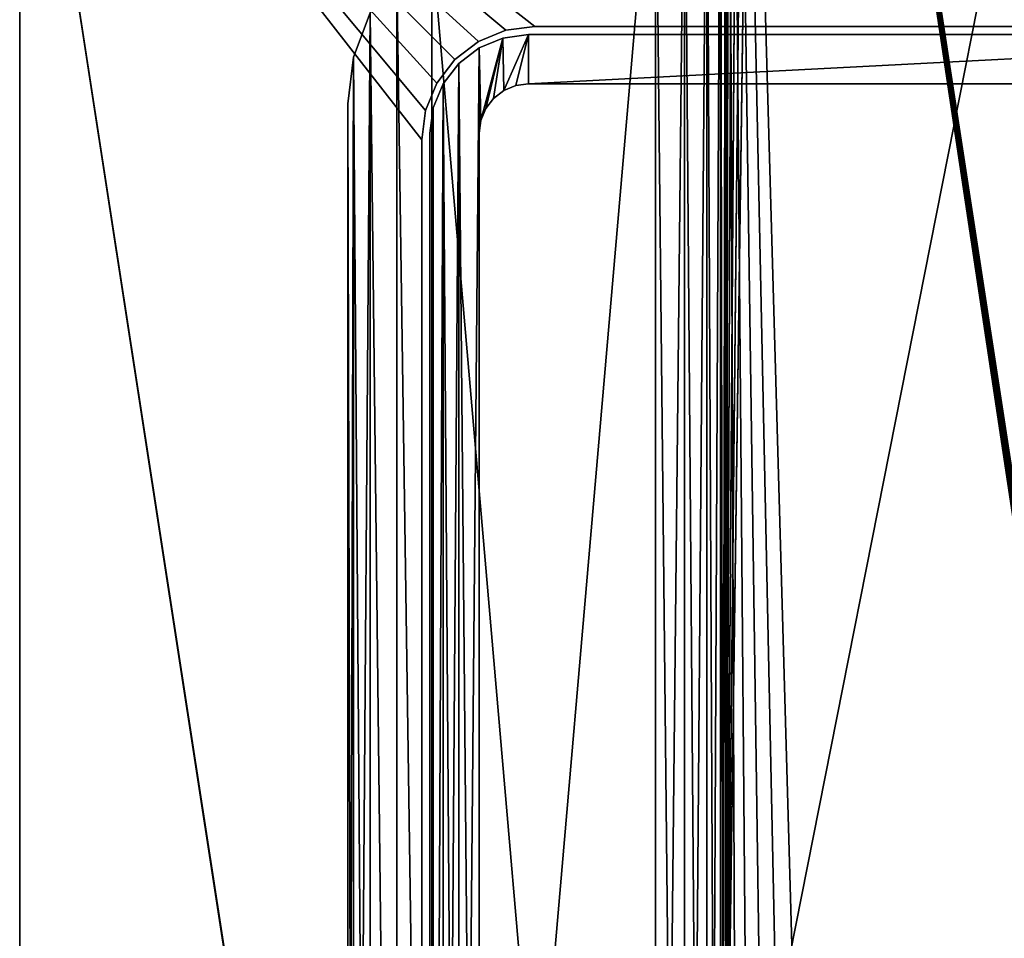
# Model space of a CAD drawing. Extents: x -277 to 1811, y -97 to 1083.
# Tile 61 of 81: x 1416 to 1476, y 113 to 169. Entities that reach past the tile are written whole.
import ezdxf

# ---------------------------------------------------------------- set-up
doc = ezdxf.new("R2010")
doc.units = 0
doc.header["$LTSCALE"] = 25.4
doc.layers.get('0').update_dxf_attribs({"color": 13, "linetype": 'CONTINUOUS'})
doc.layers.add('STEEL', color=134, linetype='CONTINUOUS')
doc.layers.add('WOOD', color=36, linetype='CONTINUOUS')

# ---------------------------------------------------------------- blocks, each defined once
blk = doc.blocks.new('LVI294_01A_02_011')
at = {"color": 0}
for p, q in [((-182.974, 0, 76.656), (-180.122, 0, 77)), ((-180.122, 0, 77), (-182.974, -4, 76.656)), ((-180.122, 0, 77), (-182.974, -4, 76.656)), ((-182.974, 0, 76.656), (-180.122, 0, 77)), ((-180.122, 0, 77), (-51.616, 0, 77)), ((-180.122, -4, 77), (-180.122, 0, 77)), ((-180.122, 0, 77), (-51.616, 0, 77)), ((-180.122, -4, 77), (-180.122, 0, 77)), ((-185.663, 0, 75.644), (-182.974, 0, 76.656)), ((-182.974, 0, 76.656), (-185.663, -4, 75.644)), ((-182.974, 0, 76.656), (-185.663, -4, 75.644)), ((-185.663, 0, 75.644), (-182.974, 0, 76.656)), ((-182.974, 0, 76.656), (-182.974, -4, 76.656)), ((-182.974, 0, 76.656), (-182.974, -4, 76.656)), ((-182.974, -4, 76.656), (-185.663, -4, 75.644)), ((-182.974, -4, 76.656), (-185.663, -4, 75.644)), ((-180.122, -4, 77), (-182.974, -4, 76.656)), ((-180.122, -4, 77), (-182.974, -4, 76.656)), ((-51.616, -4, 77), (-180.122, -4, 77)), ((-51.616, -4, 77), (-180.122, -4, 77))]:
    blk.add_line(p, q, dxfattribs=at)
at = {"color": 253}
mesh = blk.add_polyface(dxfattribs=at)
corners = [(-205.303, 0, 54.287), (-24.058, 0, 54), (-207.679, 0, 54), (-26.435, 0, 54.287), (-203.062, 0, 55.13), (-28.676, 0, 55.13), (-201.086, 0, 56.482), (-30.652, 0, 56.482), (-199.488, 0, 58.264), (-32.25, 0, 58.264), (-189.952, 0, 71.883), (-41.786, 0, 71.883), (-188.034, 0, 74.022), (-43.704, 0, 74.022), (-185.663, 0, 75.644), (-46.075, 0, 75.644), (-182.974, 0, 76.656), (-48.763, 0, 76.656), (-180.122, 0, 77), (-51.616, 0, 77), (-271.304, 0, 54), (79.736, 0), (-271.304, 0), (79.995, 0, 0.034), (80.236, 0, 0.134), (80.443, 0, 0.293), (80.602, 0, 0.5), (80.702, 0, 0.741), (80.736, 0, 1), (80.736, 0, 44), (80.395, 0, 46.588), (79.396, 0, 49), (77.807, 0, 51.071), (75.736, 0, 52.66), (73.324, 0, 53.659), (70.736, 0, 54)]
mesh.append_faces([[corners[k] for k in face] for face in [(17, 18, 19), (20, 21, 22)]], dxfattribs={"vtx0": -1, "color": 253})
mesh.append_faces([[corners[k] for k in face] for face in [(0, 1, 2), (1, 0, 3), (3, 4, 5), (5, 6, 7), (7, 8, 9), (9, 10, 11), (11, 12, 13), (13, 14, 15), (15, 16, 17), (21, 20, 23), (23, 20, 24), (24, 20, 25), (25, 20, 26), (26, 20, 27), (27, 20, 28), (28, 20, 29), (29, 20, 30), (30, 20, 31), (31, 20, 32), (32, 20, 33), (33, 20, 34), (34, 20, 35), (35, 2, 1)]], dxfattribs={"vtx0": -1, "vtx1": -1, "color": 253})
mesh.append_faces([[corners[k] for k in face] for face in [(3, 0, 4), (5, 4, 6), (7, 6, 8), (9, 8, 10), (11, 10, 12), (13, 12, 14), (15, 14, 16), (17, 16, 18), (35, 20, 2)]], dxfattribs={"vtx0": -1, "vtx2": -1, "color": 253})
mesh = blk.add_polyface(dxfattribs=at)
corners = [(-180.122, 0, 77), (-182.974, -4, 76.656), (-180.122, -4, 77)]
mesh.append_faces([[corners[k] for k in face] for face in [(0, 1, 2)]], dxfattribs={"color": 253})
mesh = blk.add_polyface(dxfattribs=at)
corners = [(-180.122, 0, 77), (-182.974, 0, 76.656), (-182.974, -4, 76.656)]
mesh.append_faces([[corners[k] for k in face] for face in [(0, 1, 2)]], dxfattribs={"color": 253})
mesh = blk.add_polyface(dxfattribs=at)
corners = [(-51.616, -4, 77), (-180.122, 0, 77), (-180.122, -4, 77), (-51.616, 0, 77)]
mesh.append_faces([[corners[k] for k in face] for face in [(0, 1, 2), (1, 0, 3)]], dxfattribs={"vtx0": -1, "color": 253})
mesh = blk.add_polyface(dxfattribs=at)
corners = [(-182.974, 0, 76.656), (-185.663, -4, 75.644), (-182.974, -4, 76.656)]
mesh.append_faces([[corners[k] for k in face] for face in [(0, 1, 2)]], dxfattribs={"color": 253})
mesh = blk.add_polyface(dxfattribs=at)
corners = [(-182.974, 0, 76.656), (-185.663, 0, 75.644), (-185.663, -4, 75.644)]
mesh.append_faces([[corners[k] for k in face] for face in [(0, 1, 2)]], dxfattribs={"color": 253})
mesh = blk.add_polyface(dxfattribs=at)
corners = [(-26.435, -4, 54.287), (-207.679, -4, 54), (-24.058, -4, 54), (-205.303, -4, 54.287), (-28.676, -4, 55.13), (-203.062, -4, 55.13), (-30.652, -4, 56.482), (-201.086, -4, 56.482), (-32.25, -4, 58.264), (-199.488, -4, 58.264), (-41.786, -4, 71.883), (-189.952, -4, 71.883), (-188.034, -4, 74.022), (-43.704, -4, 74.022), (-185.663, -4, 75.644), (-46.075, -4, 75.644), (-182.974, -4, 76.656), (-48.763, -4, 76.656), (-180.122, -4, 77), (-51.616, -4, 77), (79.995, -4, 0.034), (-271.304, -4), (79.736, -4), (-271.304, -4, 54), (80.236, -4, 0.134), (80.443, -4, 0.293), (80.602, -4, 0.5), (80.702, -4, 0.741), (80.736, -4, 1), (80.736, -4, 44), (80.395, -4, 46.588), (79.396, -4, 49), (77.807, -4, 51.071), (75.736, -4, 52.66), (73.324, -4, 53.659), (70.736, -4, 54)]
mesh.append_faces([[corners[k] for k in face] for face in [(18, 17, 19), (20, 21, 22)]], dxfattribs={"vtx0": -1, "color": 253})
mesh.append_faces([[corners[k] for k in face] for face in [(0, 1, 2), (1, 0, 3), (3, 4, 5), (5, 6, 7), (7, 8, 9), (9, 10, 11), (11, 10, 12), (12, 13, 14), (14, 15, 16), (16, 17, 18), (21, 20, 23), (23, 2, 1)]], dxfattribs={"vtx0": -1, "vtx1": -1, "color": 253})
mesh.append_faces([[corners[k] for k in face] for face in [(3, 0, 4), (5, 4, 6), (7, 6, 8), (9, 8, 10), (12, 10, 13), (14, 13, 15), (16, 15, 17), (23, 20, 24), (23, 24, 25), (23, 25, 26), (23, 26, 27), (23, 27, 28), (23, 28, 29), (23, 29, 30), (23, 30, 31), (23, 31, 32), (23, 32, 33), (23, 33, 34), (23, 34, 35), (23, 35, 2)]], dxfattribs={"vtx0": -1, "vtx2": -1, "color": 253})
blk = doc.blocks.new('LVI294_01A_02')
at = {"color": 0, "extrusion": (1, -7.84414e-15, 4.18279e-15), "rotation": 2.463339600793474e-12}
blk.add_blockref('LVI294_01A_02_011', (1097.961, 46.803, -589), dxfattribs=at)
blk = doc.blocks.new('LUSTROLVI294_01A_01_01')
at = {"color": 0}
for p, q in [((0, 29, 70), (0, -29, 70)), ((0, -29, 67), (0, 29, 67)), ((0, 29, 70), (0, -29, 70)), ((0, -29, 67), (0, 29, 67)), ((415, -29, 70), (415, 29, 70)), ((415, 29, 67), (415, -29, 67)), ((415, -29, 70), (415, 29, 70)), ((415, 29, 67), (415, -29, 67)), ((415, -29, 70), (0, -29, 70)), ((0, -29, 70), (415, -30.553, 69.796)), ((0, -29, 70), (415, -30.553, 69.796)), ((0, -29, 70), (0, -30.553, 69.796)), ((415, -29, 70), (0, -29, 70)), ((415, -29, 67), (0, -29, 67)), ((0, -29.776, 66.898), (415, -29, 67)), ((0, -29.776, 66.898), (415, -29, 67)), ((0, -29.776, 66.898), (0, -29, 67)), ((415, -29, 67), (0, -29, 67)), ((0, -29, 70), (0, -30.553, 69.796)), ((0, -29.776, 66.898), (0, -29, 67)), ((415, -30.553, 69.796), (415, -29, 70)), ((415, -29, 67), (415, -29.776, 66.898)), ((415, -30.553, 69.796), (415, -29, 70)), ((415, -29, 67), (415, -29.776, 66.898)), ((0, -30.5, 66.598), (415, -29.776, 66.898)), ((0, -30.5, 66.598), (415, -29.776, 66.898)), ((0, -30.5, 66.598), (0, -29.776, 66.898)), ((0, -29.776, 66.898), (415, -29.776, 66.898)), ((0, -29.776, 66.898), (415, -29.776, 66.898)), ((0, -30.5, 66.598), (0, -29.776, 66.898)), ((415, -29.776, 66.898), (415, -30.5, 66.598)), ((415, -29.776, 66.898), (415, -30.5, 66.598)), ((0, -31.121, 66.121), (415, -30.5, 66.598)), ((0, -31.121, 66.121), (415, -30.5, 66.598)), ((0, -31.121, 66.121), (0, -30.5, 66.598)), ((0, -30.5, 66.598), (415, -30.5, 66.598)), ((0, -30.5, 66.598), (415, -30.5, 66.598)), ((0, -31.121, 66.121), (0, -30.5, 66.598)), ((0, -30.553, 69.796), (415, -30.553, 69.796)), ((0, -30.553, 69.796), (415, -30.553, 69.796)), ((0, -30.553, 69.796), (415, -32, 69.196)), ((0, -30.553, 69.796), (415, -32, 69.196)), ((0, -30.553, 69.796), (0, -32, 69.196)), ((0, -30.553, 69.796), (0, -32, 69.196)), ((415, -30.5, 66.598), (415, -31.121, 66.121)), ((415, -30.5, 66.598), (415, -31.121, 66.121)), ((415, -32, 69.196), (415, -30.553, 69.796)), ((415, -32, 69.196), (415, -30.553, 69.796)), ((0, -31.598, 65.5), (415, -31.121, 66.121)), ((0, -31.598, 65.5), (415, -31.121, 66.121)), ((0, -31.598, 65.5), (0, -31.121, 66.121)), ((0, -31.121, 66.121), (415, -31.121, 66.121)), ((0, -31.121, 66.121), (415, -31.121, 66.121)), ((0, -31.598, 65.5), (0, -31.121, 66.121)), ((415, -31.121, 66.121), (415, -31.598, 65.5)), ((415, -31.121, 66.121), (415, -31.598, 65.5)), ((0, -31.898, 64.776), (415, -31.598, 65.5)), ((0, -31.898, 64.776), (415, -31.598, 65.5)), ((0, -31.898, 64.776), (0, -31.598, 65.5)), ((0, -31.598, 65.5), (415, -31.598, 65.5)), ((0, -31.598, 65.5), (415, -31.598, 65.5)), ((0, -31.898, 64.776), (0, -31.598, 65.5)), ((415, -31.598, 65.5), (415, -31.898, 64.776)), ((415, -31.598, 65.5), (415, -31.898, 64.776)), ((0, -32, 64), (415, -31.898, 64.776)), ((0, -32, 64), (415, -31.898, 64.776)), ((0, -32, 64), (0, -31.898, 64.776)), ((0, -31.898, 64.776), (415, -31.898, 64.776)), ((0, -31.898, 64.776), (415, -31.898, 64.776)), ((0, -32, 64), (0, -31.898, 64.776)), ((0, -32, 69.196), (415, -32, 69.196)), ((0, -32, 69.196), (415, -32, 69.196)), ((0, -32, 69.196), (415, -33.243, 68.243)), ((0, -32, 69.196), (415, -33.243, 68.243)), ((0, -32, 69.196), (0, -33.243, 68.243)), ((415, -32, 64), (0, -32, 64)), ((0, -32, -64), (0, -32, 64)), ((415, -32, 64), (0, -32, 64)), ((0, -32, 69.196), (0, -33.243, 68.243)), ((0, -32, -64), (0, -32, 64)), ((415, -31.898, 64.776), (415, -32, 64)), ((415, -31.898, 64.776), (415, -32, 64)), ((415, -33.243, 68.243), (415, -32, 69.196)), ((415, -32, 64), (415, -32, -64)), ((415, -33.243, 68.243), (415, -32, 69.196)), ((415, -32, 64), (415, -32, -64)), ((0, -33.243, 68.243), (415, -33.243, 68.243)), ((0, -33.243, 68.243), (415, -33.243, 68.243)), ((0, -33.243, 68.243), (415, -34.196, 67)), ((0, -33.243, 68.243), (415, -34.196, 67)), ((0, -33.243, 68.243), (0, -34.196, 67)), ((0, -33.243, 68.243), (0, -34.196, 67)), ((415, -34.196, 67), (415, -33.243, 68.243)), ((415, -34.196, 67), (415, -33.243, 68.243)), ((0, -34.196, 67), (415, -34.196, 67)), ((0, -34.196, 67), (415, -34.196, 67)), ((0, -34.196, 67), (415, -34.796, 65.553)), ((0, -34.196, 67), (415, -34.796, 65.553)), ((0, -34.196, 67), (0, -34.796, 65.553)), ((0, -34.196, 67), (0, -34.796, 65.553)), ((415, -34.796, 65.553), (415, -34.196, 67)), ((415, -34.796, 65.553), (415, -34.196, 67)), ((0, -34.796, 65.553), (415, -34.796, 65.553)), ((0, -34.796, 65.553), (415, -34.796, 65.553)), ((0, -34.796, 65.553), (415, -35, 64)), ((0, -34.796, 65.553), (415, -35, 64)), ((0, -34.796, 65.553), (0, -35, 64)), ((0, -34.796, 65.553), (0, -35, 64)), ((415, -35, 64), (415, -34.796, 65.553)), ((415, -35, 64), (415, -34.796, 65.553)), ((0, -35, 64), (0, -35, -64)), ((415, -35, 64), (0, -35, 64)), ((415, -35, 64), (0, -35, 64)), ((0, -35, 64), (0, -35, -64)), ((415, -35, -64), (415, -35, 64)), ((415, -35, -64), (415, -35, 64))]:
    blk.add_line(p, q, dxfattribs=at)
at = {"color": 253}
mesh = blk.add_polyface(dxfattribs=at)
corners = [(0, -32, 69.196), (0, -31.898, 64.776), (0, -32, 64), (0, -30.553, 69.796), (0, -31.598, 65.5), (0, -31.121, 66.121), (0, -30.5, 66.598), (0, -29, 70), (0, -29.776, 66.898), (0, -29, 67), (0, 29, 70), (0, 29, 67), (0, 30.553, 69.796), (0, 29.776, 66.898), (0, 30.5, 66.598), (0, 31.121, 66.121), (0, 32, 69.196), (0, 31.598, 65.5), (0, 31.898, 64.776), (0, 32, 64), (0, 32, -64), (0, 33.243, 68.243), (0, -34.796, 65.553), (0, -35, -64), (0, -35, 64), (0, -34.796, -65.553), (0, -34.196, 67), (0, -34.196, -67), (0, -33.243, -68.243), (0, -33.243, 68.243), (0, -32, -69.196), (0, -32, -64), (0, -31.898, -64.776), (0, -30.553, -69.796), (0, -31.598, -65.5), (0, -31.121, -66.121), (0, -30.5, -66.598), (0, -29, -70), (0, -29.776, -66.898), (0, -29, -67), (0, 29, -70), (0, 29, -67), (0, 29.776, -66.898), (0, 30.553, -69.796), (0, 30.5, -66.598), (0, 31.121, -66.121), (0, 32, -69.196), (0, 31.598, -65.5), (0, 31.898, -64.776), (0, 33.243, -68.243), (0, 34.196, 67), (0, 34.196, -67), (0, 34.796, -65.553), (0, 34.796, 65.553), (0, 35, 64), (0, 35, -64)]
mesh.append_faces([[corners[k] for k in face] for face in [(22, 23, 24), (52, 54, 55)]], dxfattribs={"vtx0": -1, "color": 253})
mesh.append_faces([[corners[k] for k in face] for face in [(1, 3, 4), (4, 3, 5), (5, 3, 6), (6, 7, 8), (8, 7, 9), (9, 10, 11), (11, 12, 13), (13, 12, 14), (14, 12, 15), (15, 16, 17), (17, 16, 18), (18, 16, 19), (19, 16, 20), (23, 22, 25), (25, 26, 27), (27, 26, 28), (28, 29, 30), (30, 32, 33), (31, 0, 2), (33, 36, 37), (37, 39, 40), (40, 42, 43), (43, 45, 46), (46, 20, 49), (49, 50, 51), (51, 50, 52)]], dxfattribs={"vtx0": -1, "vtx1": -1, "color": 253})
mesh.append_faces([[corners[k] for k in face] for face in [(30, 0, 31), (49, 20, 21)]], dxfattribs={"vtx0": -1, "vtx1": -1, "vtx2": -1, "color": 253})
mesh.append_faces([[corners[k] for k in face] for face in [(0, 1, 2), (1, 0, 3), (6, 3, 7), (9, 7, 10), (11, 10, 12), (15, 12, 16), (20, 16, 21), (25, 22, 26), (28, 26, 29), (30, 29, 0), (30, 31, 32), (33, 32, 34), (33, 34, 35), (33, 35, 36), (37, 36, 38), (37, 38, 39), (40, 39, 41), (40, 41, 42), (43, 42, 44), (43, 44, 45), (46, 45, 47), (46, 47, 48), (46, 48, 20), (49, 21, 50), (52, 50, 53), (52, 53, 54)]], dxfattribs={"vtx0": -1, "vtx2": -1, "color": 253})
mesh = blk.add_polyface(dxfattribs=at)
corners = [(415, -35, -64), (415, -34.796, 65.553), (415, -35, 64), (415, -34.796, -65.553), (415, -34.196, 67), (415, -34.196, -67), (415, -33.243, 68.243), (415, -33.243, -68.243), (415, -32, 69.196), (415, -32, -64), (415, -32, -69.196), (415, -32, 64), (415, -31.898, -64.776), (415, -30.553, -69.796), (415, -31.598, -65.5), (415, -31.121, -66.121), (415, -30.5, -66.598), (415, -29, -70), (415, -29.776, -66.898), (415, -29, -67), (415, 29, -67), (415, 29, -70), (415, 29.776, -66.898), (415, 30.553, -69.796), (415, 30.5, -66.598), (415, 31.121, -66.121), (415, 32, -69.196), (415, 31.598, -65.5), (415, 31.898, -64.776), (415, 32, -64), (415, 32, 69.196), (415, 33.243, 68.243), (415, 33.243, -68.243), (415, 34.196, 67), (415, 34.196, -67), (415, 34.796, 65.553), (415, 34.796, -65.553), (415, 35, 64), (415, 35, -64), (415, -31.898, 64.776), (415, -30.553, 69.796), (415, -31.598, 65.5), (415, -31.121, 66.121), (415, -30.5, 66.598), (415, -29, 70), (415, -29.776, 66.898), (415, -29, 67), (415, 29, 70), (415, 29, 67), (415, 29.776, 66.898), (415, 30.553, 69.796), (415, 30.5, 66.598), (415, 31.121, 66.121), (415, 31.598, 65.5), (415, 31.898, 64.776), (415, 32, 64)]
mesh.append_faces([[corners[k] for k in face] for face in [(0, 1, 2), (37, 36, 38)]], dxfattribs={"vtx0": -1, "color": 253})
mesh.append_faces([[corners[k] for k in face] for face in [(1, 3, 4), (4, 5, 6), (6, 7, 8), (9, 10, 12), (12, 13, 14), (14, 13, 15), (15, 13, 16), (16, 17, 18), (18, 17, 19), (19, 17, 20), (20, 21, 22), (22, 23, 24), (24, 23, 25), (25, 26, 27), (27, 26, 28), (28, 26, 29), (30, 26, 31), (31, 32, 33), (33, 34, 35), (35, 36, 37), (8, 39, 40), (39, 8, 11), (40, 43, 44), (44, 46, 47), (47, 49, 50), (50, 52, 30)]], dxfattribs={"vtx0": -1, "vtx1": -1, "color": 253})
mesh.append_faces([[corners[k] for k in face] for face in [(8, 7, 9), (29, 26, 30)]], dxfattribs={"vtx0": -1, "vtx1": -1, "vtx2": -1, "color": 253})
mesh.append_faces([[corners[k] for k in face] for face in [(1, 0, 3), (4, 3, 5), (6, 5, 7), (9, 7, 10), (8, 9, 11), (12, 10, 13), (16, 13, 17), (20, 17, 21), (22, 21, 23), (25, 23, 26), (31, 26, 32), (33, 32, 34), (35, 34, 36), (40, 39, 41), (40, 41, 42), (40, 42, 43), (44, 43, 45), (44, 45, 46), (47, 46, 48), (47, 48, 49), (50, 49, 51), (50, 51, 52), (30, 52, 53), (30, 53, 54), (30, 54, 55), (30, 55, 29)]], dxfattribs={"vtx0": -1, "vtx2": -1, "color": 253})
mesh = blk.add_polyface(dxfattribs=at)
corners = [(0, -29, 70), (415, 29, 70), (0, 29, 70), (415, -29, 70)]
mesh.append_faces([[corners[k] for k in face] for face in [(0, 1, 2), (1, 0, 3)]], dxfattribs={"vtx0": -1, "color": 253})
mesh = blk.add_polyface(dxfattribs=at)
corners = [(0, 29, 67), (415, -29, 67), (0, -29, 67), (415, 29, 67)]
mesh.append_faces([[corners[k] for k in face] for face in [(0, 1, 2), (1, 0, 3)]], dxfattribs={"vtx0": -1, "color": 253})
mesh = blk.add_polyface(dxfattribs=at)
corners = [(415, -30.553, 69.796), (415, -29, 70), (0, -29, 70)]
mesh.append_faces([[corners[k] for k in face] for face in [(0, 1, 2)]], dxfattribs={"color": 253})
mesh = blk.add_polyface(dxfattribs=at)
corners = [(415, -30.553, 69.796), (0, -29, 70), (0, -30.553, 69.796)]
mesh.append_faces([[corners[k] for k in face] for face in [(0, 1, 2)]], dxfattribs={"color": 253})
mesh = blk.add_polyface(dxfattribs=at)
corners = [(415, -29.776, 66.898), (0, -29.776, 66.898), (415, -29, 67)]
mesh.append_faces([[corners[k] for k in face] for face in [(0, 1, 2)]], dxfattribs={"color": 253})
mesh = blk.add_polyface(dxfattribs=at)
corners = [(415, -29, 67), (0, -29.776, 66.898), (0, -29, 67)]
mesh.append_faces([[corners[k] for k in face] for face in [(0, 1, 2)]], dxfattribs={"color": 253})
mesh = blk.add_polyface(dxfattribs=at)
corners = [(415, -30.5, 66.598), (0, -30.5, 66.598), (415, -29.776, 66.898)]
mesh.append_faces([[corners[k] for k in face] for face in [(0, 1, 2)]], dxfattribs={"color": 253})
mesh = blk.add_polyface(dxfattribs=at)
corners = [(415, -29.776, 66.898), (0, -30.5, 66.598), (0, -29.776, 66.898)]
mesh.append_faces([[corners[k] for k in face] for face in [(0, 1, 2)]], dxfattribs={"color": 253})
mesh = blk.add_polyface(dxfattribs=at)
corners = [(415, -31.121, 66.121), (0, -31.121, 66.121), (415, -30.5, 66.598)]
mesh.append_faces([[corners[k] for k in face] for face in [(0, 1, 2)]], dxfattribs={"color": 253})
mesh = blk.add_polyface(dxfattribs=at)
corners = [(415, -30.5, 66.598), (0, -31.121, 66.121), (0, -30.5, 66.598)]
mesh.append_faces([[corners[k] for k in face] for face in [(0, 1, 2)]], dxfattribs={"color": 253})
mesh = blk.add_polyface(dxfattribs=at)
corners = [(415, -30.553, 69.796), (0, -30.553, 69.796), (415, -32, 69.196)]
mesh.append_faces([[corners[k] for k in face] for face in [(0, 1, 2)]], dxfattribs={"color": 253})
mesh = blk.add_polyface(dxfattribs=at)
corners = [(415, -32, 69.196), (0, -30.553, 69.796), (0, -32, 69.196)]
mesh.append_faces([[corners[k] for k in face] for face in [(0, 1, 2)]], dxfattribs={"color": 253})
mesh = blk.add_polyface(dxfattribs=at)
corners = [(415, -31.121, 66.121), (415, -31.598, 65.5), (0, -31.598, 65.5)]
mesh.append_faces([[corners[k] for k in face] for face in [(0, 1, 2)]], dxfattribs={"color": 253})
mesh = blk.add_polyface(dxfattribs=at)
corners = [(415, -31.121, 66.121), (0, -31.598, 65.5), (0, -31.121, 66.121)]
mesh.append_faces([[corners[k] for k in face] for face in [(0, 1, 2)]], dxfattribs={"color": 253})
mesh = blk.add_polyface(dxfattribs=at)
corners = [(415, -31.598, 65.5), (415, -31.898, 64.776), (0, -31.898, 64.776)]
mesh.append_faces([[corners[k] for k in face] for face in [(0, 1, 2)]], dxfattribs={"color": 253})
mesh = blk.add_polyface(dxfattribs=at)
corners = [(415, -31.598, 65.5), (0, -31.898, 64.776), (0, -31.598, 65.5)]
mesh.append_faces([[corners[k] for k in face] for face in [(0, 1, 2)]], dxfattribs={"color": 253})
mesh = blk.add_polyface(dxfattribs=at)
corners = [(415, -31.898, 64.776), (415, -32, 64), (0, -32, 64)]
mesh.append_faces([[corners[k] for k in face] for face in [(0, 1, 2)]], dxfattribs={"color": 253})
mesh = blk.add_polyface(dxfattribs=at)
corners = [(415, -31.898, 64.776), (0, -32, 64), (0, -31.898, 64.776)]
mesh.append_faces([[corners[k] for k in face] for face in [(0, 1, 2)]], dxfattribs={"color": 253})
mesh = blk.add_polyface(dxfattribs=at)
corners = [(415, -32, 69.196), (0, -32, 69.196), (415, -33.243, 68.243)]
mesh.append_faces([[corners[k] for k in face] for face in [(0, 1, 2)]], dxfattribs={"color": 253})
mesh = blk.add_polyface(dxfattribs=at)
corners = [(415, -33.243, 68.243), (0, -32, 69.196), (0, -33.243, 68.243)]
mesh.append_faces([[corners[k] for k in face] for face in [(0, 1, 2)]], dxfattribs={"color": 253})
mesh = blk.add_polyface(dxfattribs=at)
corners = [(0, -32, 64), (415, -32, -64), (0, -32, -64), (415, -32, 64)]
mesh.append_faces([[corners[k] for k in face] for face in [(0, 1, 2), (1, 0, 3)]], dxfattribs={"vtx0": -1, "color": 253})
mesh = blk.add_polyface(dxfattribs=at)
corners = [(0, -33.243, 68.243), (415, -34.196, 67), (415, -33.243, 68.243)]
mesh.append_faces([[corners[k] for k in face] for face in [(0, 1, 2)]], dxfattribs={"color": 253})
mesh = blk.add_polyface(dxfattribs=at)
corners = [(0, -33.243, 68.243), (0, -34.196, 67), (415, -34.196, 67)]
mesh.append_faces([[corners[k] for k in face] for face in [(0, 1, 2)]], dxfattribs={"color": 253})
mesh = blk.add_polyface(dxfattribs=at)
corners = [(0, -34.196, 67), (415, -34.796, 65.553), (415, -34.196, 67)]
mesh.append_faces([[corners[k] for k in face] for face in [(0, 1, 2)]], dxfattribs={"color": 253})
mesh = blk.add_polyface(dxfattribs=at)
corners = [(0, -34.196, 67), (0, -34.796, 65.553), (415, -34.796, 65.553)]
mesh.append_faces([[corners[k] for k in face] for face in [(0, 1, 2)]], dxfattribs={"color": 253})
mesh = blk.add_polyface(dxfattribs=at)
corners = [(0, -34.796, 65.553), (415, -35, 64), (415, -34.796, 65.553)]
mesh.append_faces([[corners[k] for k in face] for face in [(0, 1, 2)]], dxfattribs={"color": 253})
mesh = blk.add_polyface(dxfattribs=at)
corners = [(0, -34.796, 65.553), (0, -35, 64), (415, -35, 64)]
mesh.append_faces([[corners[k] for k in face] for face in [(0, 1, 2)]], dxfattribs={"color": 253})
mesh = blk.add_polyface(dxfattribs=at)
corners = [(415, -35, 64), (0, -35, -64), (415, -35, -64), (0, -35, 64)]
mesh.append_faces([[corners[k] for k in face] for face in [(0, 1, 2), (1, 0, 3)]], dxfattribs={"vtx0": -1, "color": 253})
blk = doc.blocks.new('LUSTROLVI294_01_A_01_02')
at = {"color": 0}
for p, q in [((195, 120), (5, 120)), ((5, 120, -5), (195, 120, -5)), ((5, 120, -5), (195, 120, -5)), ((195, 120), (5, 120)), ((36.4, 95.5), (163.6, 95.5)), ((163.6, 95.5, -5), (36.4, 95.5, -5)), ((163.6, 95.5, -5), (36.4, 95.5, -5)), ((36.4, 95.5), (163.6, 95.5)), ((163.6, 95.5), (165.386, 95.265)), ((165.386, 95.265, -5), (163.6, 95.5, -5)), ((163.6, 95.5, -5), (163.6, 95.5)), ((163.6, 95.5, -5), (163.6, 95.5)), ((163.6, 95.5, -5), (165.386, 95.265)), ((163.6, 95.5), (165.386, 95.265)), ((163.6, 95.5, -5), (165.386, 95.265)), ((165.386, 95.265, -5), (163.6, 95.5, -5)), ((165.386, 95.265), (167.05, 94.576)), ((167.05, 94.576, -5), (165.386, 95.265, -5)), ((165.386, 95.265, -5), (165.386, 95.265)), ((165.386, 95.265, -5), (165.386, 95.265)), ((165.386, 95.265, -5), (167.05, 94.576)), ((165.386, 95.265), (167.05, 94.576)), ((165.386, 95.265, -5), (167.05, 94.576)), ((167.05, 94.576, -5), (165.386, 95.265, -5)), ((167.05, 94.576), (168.479, 93.479)), ((168.479, 93.479, -5), (167.05, 94.576, -5)), ((167.05, 94.576, -5), (167.05, 94.576)), ((167.05, 94.576, -5), (167.05, 94.576)), ((167.05, 94.576, -5), (168.479, 93.479)), ((167.05, 94.576), (168.479, 93.479)), ((167.05, 94.576, -5), (168.479, 93.479)), ((168.479, 93.479, -5), (167.05, 94.576, -5)), ((168.479, 93.479), (169.576, 92.05)), ((169.576, 92.05, -5), (168.479, 93.479, -5)), ((168.479, 93.479, -5), (168.479, 93.479)), ((168.479, 93.479, -5), (168.479, 93.479)), ((168.479, 93.479, -5), (169.576, 92.05)), ((168.479, 93.479), (169.576, 92.05)), ((168.479, 93.479, -5), (169.576, 92.05)), ((169.576, 92.05, -5), (168.479, 93.479, -5)), ((169.576, 92.05), (170.265, 90.386)), ((170.265, 90.386, -5), (169.576, 92.05, -5)), ((169.576, 92.05, -5), (169.576, 92.05)), ((169.576, 92.05, -5), (169.576, 92.05)), ((169.576, 92.05, -5), (170.265, 90.386)), ((169.576, 92.05), (170.265, 90.386)), ((169.576, 92.05, -5), (170.265, 90.386)), ((170.265, 90.386, -5), (169.576, 92.05, -5)), ((170.265, 90.386), (170.5, 88.6)), ((170.5, 88.6, -5), (170.265, 90.386, -5)), ((170.265, 90.386, -5), (170.265, 90.386)), ((170.265, 90.386, -5), (170.265, 90.386)), ((170.265, 90.386, -5), (170.5, 88.6)), ((170.265, 90.386), (170.5, 88.6)), ((170.265, 90.386, -5), (170.5, 88.6)), ((170.5, 88.6, -5), (170.265, 90.386, -5)), ((170.5, 88.6), (170.5, 31.4)), ((170.5, 31.4, -5), (170.5, 88.6, -5)), ((170.5, 88.6, -5), (170.5, 88.6)), ((170.5, 88.6, -5), (170.5, 88.6)), ((170.5, 31.4, -5), (170.5, 88.6, -5)), ((170.5, 88.6), (170.5, 31.4))]:
    blk.add_line(p, q, dxfattribs=at)
at = {"color": 253}
mesh = blk.add_polyface(dxfattribs=at)
corners = [(0, 5), (0.17, 116.294), (0, 115), (0.17, 3.706), (0.67, 117.5), (0.67, 2.5), (1.464, 118.536), (1.464, 1.464), (2.5, 119.33), (2.5, 0.67), (3.706, 0.17), (3.706, 119.83), (5, 0), (5, 120), (29.735, 29.614), (30.424, 27.95), (31.521, 26.521), (32.95, 25.424), (34.614, 24.735), (195, 0), (29.5, 31.4), (29.5, 88.6), (36.4, 24.5), (163.6, 24.5), (165.386, 24.735), (167.05, 25.424), (168.479, 26.521), (169.576, 27.95), (170.265, 29.614), (170.5, 31.4), (34.614, 95.265), (195, 120), (32.95, 94.576), (31.521, 93.479), (30.424, 92.05), (29.735, 90.386), (36.4, 95.5), (163.6, 95.5), (165.386, 95.265), (167.05, 94.576), (168.479, 93.479), (169.576, 92.05), (170.265, 90.386), (170.5, 88.6), (196.294, 0.17), (196.294, 119.83), (197.5, 0.67), (197.5, 119.33), (198.536, 1.464), (198.536, 118.536), (199.33, 2.5), (199.33, 117.5), (199.83, 3.706), (199.83, 116.294), (200, 5), (200, 115)]
mesh.append_faces([[corners[k] for k in face] for face in [(0, 1, 2), (53, 54, 55)]], dxfattribs={"vtx0": -1, "color": 253})
mesh.append_faces([[corners[k] for k in face] for face in [(1, 3, 4), (4, 5, 6), (6, 7, 8), (8, 10, 11), (11, 12, 13), (14, 12, 15), (15, 12, 16), (16, 12, 17), (17, 12, 18), (18, 19, 22), (22, 19, 23), (23, 19, 24), (24, 19, 25), (25, 19, 26), (26, 19, 27), (27, 19, 28), (28, 19, 29), (13, 30, 31), (30, 13, 32), (32, 13, 33), (33, 13, 34), (34, 13, 35), (35, 13, 21), (31, 44, 45), (45, 46, 47), (47, 48, 49), (49, 50, 51), (51, 52, 53)]], dxfattribs={"vtx0": -1, "vtx1": -1, "color": 253})
mesh.append_faces([[corners[k] for k in face] for face in [(13, 12, 14), (31, 29, 19)]], dxfattribs={"vtx0": -1, "vtx1": -1, "vtx2": -1, "color": 253})
mesh.append_faces([[corners[k] for k in face] for face in [(1, 0, 3), (4, 3, 5), (6, 5, 7), (8, 7, 9), (8, 9, 10), (11, 10, 12), (18, 12, 19), (13, 14, 20), (13, 20, 21), (31, 30, 36), (31, 36, 37), (31, 37, 38), (31, 38, 39), (31, 39, 40), (31, 40, 41), (31, 41, 42), (31, 42, 43), (31, 43, 29), (31, 19, 44), (45, 44, 46), (47, 46, 48), (49, 48, 50), (51, 50, 52), (53, 52, 54)]], dxfattribs={"vtx0": -1, "vtx2": -1, "color": 253})
mesh = blk.add_polyface(dxfattribs=at)
corners = [(0.17, 116.294, -5), (0, 5, -5), (0, 115, -5), (0.17, 3.706, -5), (0.67, 117.5, -5), (0.67, 2.5, -5), (1.464, 118.536, -5), (1.464, 1.464, -5), (2.5, 119.33, -5), (2.5, 0.67, -5), (3.706, 119.83, -5), (3.706, 0.17, -5), (5, 120, -5), (5, 0, -5), (29.735, 90.386, -5), (30.424, 92.05, -5), (31.521, 93.479, -5), (32.95, 94.576, -5), (34.614, 95.265, -5), (195, 120, -5), (29.5, 88.6, -5), (36.4, 95.5, -5), (163.6, 95.5, -5), (165.386, 95.265, -5), (167.05, 94.576, -5), (168.479, 93.479, -5), (169.576, 92.05, -5), (170.265, 90.386, -5), (170.5, 88.6, -5), (170.5, 31.4, -5), (34.614, 24.735, -5), (195, 0, -5), (32.95, 25.424, -5), (31.521, 26.521, -5), (30.424, 27.95, -5), (29.735, 29.614, -5), (29.5, 31.4, -5), (36.4, 24.5, -5), (163.6, 24.5, -5), (165.386, 24.735, -5), (167.05, 25.424, -5), (168.479, 26.521, -5), (169.576, 27.95, -5), (170.265, 29.614, -5), (196.294, 119.83, -5), (196.294, 0.17, -5), (197.5, 119.33, -5), (197.5, 0.67, -5), (198.536, 118.536, -5), (198.536, 1.464, -5), (199.33, 117.5, -5), (199.33, 2.5, -5), (199.83, 116.294, -5), (199.83, 3.706, -5), (200, 115, -5), (200, 5, -5)]
mesh.append_faces([[corners[k] for k in face] for face in [(0, 1, 2), (53, 54, 55)]], dxfattribs={"vtx0": -1, "color": 253})
mesh.append_faces([[corners[k] for k in face] for face in [(1, 0, 3), (3, 4, 5), (5, 6, 7), (7, 8, 9), (9, 10, 11), (11, 12, 13), (14, 12, 15), (15, 12, 16), (16, 12, 17), (17, 12, 18), (18, 19, 21), (21, 19, 22), (22, 19, 23), (23, 19, 24), (24, 19, 25), (25, 19, 26), (26, 19, 27), (27, 19, 28), (28, 19, 29), (13, 30, 31), (30, 13, 32), (32, 13, 33), (33, 13, 34), (34, 13, 35), (35, 13, 36), (36, 13, 20), (31, 44, 45), (45, 46, 47), (47, 48, 49), (49, 50, 51), (51, 52, 53)]], dxfattribs={"vtx0": -1, "vtx1": -1, "color": 253})
mesh.append_faces([[corners[k] for k in face] for face in [(13, 12, 14), (31, 29, 19)]], dxfattribs={"vtx0": -1, "vtx1": -1, "vtx2": -1, "color": 253})
mesh.append_faces([[corners[k] for k in face] for face in [(3, 0, 4), (5, 4, 6), (7, 6, 8), (9, 8, 10), (11, 10, 12), (18, 12, 19), (13, 14, 20), (31, 30, 37), (31, 37, 38), (31, 38, 39), (31, 39, 40), (31, 40, 41), (31, 41, 42), (31, 42, 43), (31, 43, 29), (31, 19, 44), (45, 44, 46), (47, 46, 48), (49, 48, 50), (51, 50, 52), (53, 52, 54)]], dxfattribs={"vtx0": -1, "vtx2": -1, "color": 253})
mesh = blk.add_polyface(dxfattribs=at)
corners = [(5, 120), (195, 120, -5), (5, 120, -5), (195, 120)]
mesh.append_faces([[corners[k] for k in face] for face in [(0, 1, 2), (1, 0, 3)]], dxfattribs={"vtx0": -1, "color": 253})
mesh = blk.add_polyface(dxfattribs=at)
corners = [(163.6, 95.5), (36.4, 95.5, -5), (163.6, 95.5, -5), (36.4, 95.5)]
mesh.append_faces([[corners[k] for k in face] for face in [(0, 1, 2), (1, 0, 3)]], dxfattribs={"vtx0": -1, "color": 253})
mesh = blk.add_polyface(dxfattribs=at)
corners = [(163.6, 95.5), (163.6, 95.5, -5), (165.386, 95.265)]
mesh.append_faces([[corners[k] for k in face] for face in [(0, 1, 2)]], dxfattribs={"color": 253})
mesh = blk.add_polyface(dxfattribs=at)
corners = [(165.386, 95.265), (163.6, 95.5, -5), (165.386, 95.265, -5)]
mesh.append_faces([[corners[k] for k in face] for face in [(0, 1, 2)]], dxfattribs={"color": 253})
mesh = blk.add_polyface(dxfattribs=at)
corners = [(165.386, 95.265), (165.386, 95.265, -5), (167.05, 94.576)]
mesh.append_faces([[corners[k] for k in face] for face in [(0, 1, 2)]], dxfattribs={"color": 253})
mesh = blk.add_polyface(dxfattribs=at)
corners = [(167.05, 94.576), (165.386, 95.265, -5), (167.05, 94.576, -5)]
mesh.append_faces([[corners[k] for k in face] for face in [(0, 1, 2)]], dxfattribs={"color": 253})
mesh = blk.add_polyface(dxfattribs=at)
corners = [(167.05, 94.576), (167.05, 94.576, -5), (168.479, 93.479)]
mesh.append_faces([[corners[k] for k in face] for face in [(0, 1, 2)]], dxfattribs={"color": 253})
mesh = blk.add_polyface(dxfattribs=at)
corners = [(168.479, 93.479), (167.05, 94.576, -5), (168.479, 93.479, -5)]
mesh.append_faces([[corners[k] for k in face] for face in [(0, 1, 2)]], dxfattribs={"color": 253})
mesh = blk.add_polyface(dxfattribs=at)
corners = [(168.479, 93.479, -5), (169.576, 92.05), (168.479, 93.479)]
mesh.append_faces([[corners[k] for k in face] for face in [(0, 1, 2)]], dxfattribs={"color": 253})
mesh = blk.add_polyface(dxfattribs=at)
corners = [(168.479, 93.479, -5), (169.576, 92.05, -5), (169.576, 92.05)]
mesh.append_faces([[corners[k] for k in face] for face in [(0, 1, 2)]], dxfattribs={"color": 253})
mesh = blk.add_polyface(dxfattribs=at)
corners = [(169.576, 92.05), (169.576, 92.05, -5), (170.265, 90.386)]
mesh.append_faces([[corners[k] for k in face] for face in [(0, 1, 2)]], dxfattribs={"color": 253})
mesh = blk.add_polyface(dxfattribs=at)
corners = [(169.576, 92.05, -5), (170.265, 90.386, -5), (170.265, 90.386)]
mesh.append_faces([[corners[k] for k in face] for face in [(0, 1, 2)]], dxfattribs={"color": 253})
mesh = blk.add_polyface(dxfattribs=at)
corners = [(170.265, 90.386, -5), (170.5, 88.6), (170.265, 90.386)]
mesh.append_faces([[corners[k] for k in face] for face in [(0, 1, 2)]], dxfattribs={"color": 253})
mesh = blk.add_polyface(dxfattribs=at)
corners = [(170.265, 90.386, -5), (170.5, 88.6, -5), (170.5, 88.6)]
mesh.append_faces([[corners[k] for k in face] for face in [(0, 1, 2)]], dxfattribs={"color": 253})
mesh = blk.add_polyface(dxfattribs=at)
corners = [(170.5, 88.6), (170.5, 31.4, -5), (170.5, 31.4), (170.5, 88.6, -5)]
mesh.append_faces([[corners[k] for k in face] for face in [(0, 1, 2), (1, 0, 3)]], dxfattribs={"vtx0": -1, "color": 253})
blk = doc.blocks.new('LUSTROLVI294_01A_01_03')
at = {"color": 253}
mesh = blk.add_polyface(dxfattribs=at)
corners = [(-177.5, 0, 59), (-61.5, 0, 55), (-177.5, 0, 10), (-61.5, 0, 58), (-61.534, 0, 58.259), (-61.634, 0, 58.5), (-61.793, 0, 58.707), (-62, 0, 58.866), (-62.241, 0, 58.966), (-62.5, 0, 59), (-170.088, 0, 0.341), (-72.706, 0), (-167.5, 0), (110.915, 0), (174.579, 0), (174.579, 0, 55), (-172.5, 0, 1.34), (-174.571, 0, 2.929), (-176.16, 0, 5), (-177.159, 0, 7.412), (-45.148, 0, -23), (86.21, 0, -22.656), (83.358, 0, -23), (-48.001, 0, -22.656), (88.899, 0, -21.644), (-50.689, 0, -21.644), (-53.061, 0, -20.022), (91.27, 0, -20.022), (-54.978, 0, -17.883), (93.188, 0, -17.883), (-64.514, 0, -4.264), (102.724, 0, -4.264), (104.322, 0, -2.482), (-66.112, 0, -2.482), (106.298, 0, -1.13), (-68.088, 0, -1.13), (108.538, 0, -0.287), (-70.329, 0, -0.287)]
mesh.append_faces([[corners[k] for k in face] for face in [(8, 0, 9), (10, 11, 12), (20, 21, 22)]], dxfattribs={"vtx0": -1, "color": 253})
mesh.append_faces([[corners[k] for k in face] for face in [(0, 1, 2), (1, 0, 3), (3, 0, 4), (4, 0, 5), (5, 0, 6), (6, 0, 7), (7, 0, 8), (13, 10, 14), (14, 10, 15), (15, 2, 1), (21, 23, 24), (24, 26, 27), (27, 28, 29), (29, 30, 31), (31, 30, 32), (32, 33, 34), (34, 35, 36), (36, 37, 13)]], dxfattribs={"vtx0": -1, "vtx1": -1, "color": 253})
mesh.append_faces([[corners[k] for k in face] for face in [(11, 10, 13)]], dxfattribs={"vtx0": -1, "vtx1": -1, "vtx2": -1, "color": 253})
mesh.append_faces([[corners[k] for k in face] for face in [(15, 10, 16), (15, 16, 17), (15, 17, 18), (15, 18, 19), (15, 19, 2), (21, 20, 23), (24, 23, 25), (24, 25, 26), (27, 26, 28), (29, 28, 30), (32, 30, 33), (34, 33, 35), (36, 35, 37), (13, 37, 11)]], dxfattribs={"vtx0": -1, "vtx2": -1, "color": 253})
mesh = blk.add_polyface(dxfattribs=at)
corners = [(174.579, -5, 55), (110.915, -5), (174.579, -5), (-72.706, -5), (-167.5, -5), (-170.088, -5, 0.341), (-172.5, -5, 1.34), (-174.571, -5, 2.929), (-176.16, -5, 5), (-177.159, -5, 7.412), (-177.5, -5, 10), (-61.5, -5, 55), (-177.5, -5, 59), (-61.5, -5, 58), (-61.534, -5, 58.259), (-61.634, -5, 58.5), (-61.793, -5, 58.707), (-62, -5, 58.866), (-62.241, -5, 58.966), (-62.5, -5, 59), (86.21, -5, -22.656), (-45.148, -5, -23), (83.358, -5, -23), (-48.001, -5, -22.656), (88.899, -5, -21.644), (-50.689, -5, -21.644), (-53.061, -5, -20.022), (91.27, -5, -20.022), (-54.978, -5, -17.883), (93.188, -5, -17.883), (-64.514, -5, -4.264), (102.724, -5, -4.264), (104.322, -5, -2.482), (-66.112, -5, -2.482), (106.298, -5, -1.13), (-68.088, -5, -1.13), (108.538, -5, -0.287), (-70.329, -5, -0.287)]
mesh.append_faces([[corners[k] for k in face] for face in [(0, 1, 2), (12, 18, 19), (20, 21, 22)]], dxfattribs={"vtx0": -1, "color": 253})
mesh.append_faces([[corners[k] for k in face] for face in [(3, 0, 4), (4, 0, 5), (5, 0, 6), (6, 0, 7), (7, 0, 8), (8, 0, 9), (9, 0, 10), (10, 11, 12), (21, 20, 23), (23, 24, 25), (25, 24, 26), (26, 27, 28), (28, 29, 30), (30, 32, 33), (33, 34, 35), (35, 36, 37), (37, 1, 3)]], dxfattribs={"vtx0": -1, "vtx1": -1, "color": 253})
mesh.append_faces([[corners[k] for k in face] for face in [(1, 0, 3)]], dxfattribs={"vtx0": -1, "vtx1": -1, "vtx2": -1, "color": 253})
mesh.append_faces([[corners[k] for k in face] for face in [(10, 0, 11), (12, 11, 13), (12, 13, 14), (12, 14, 15), (12, 15, 16), (12, 16, 17), (12, 17, 18), (23, 20, 24), (26, 24, 27), (28, 27, 29), (30, 29, 31), (30, 31, 32), (33, 32, 34), (35, 34, 36), (37, 36, 1)]], dxfattribs={"vtx0": -1, "vtx2": -1, "color": 253})
blk = doc.blocks.new('LUSTROLVI294_01A_01_05')
at = {"color": 0}
for p, q in [((289.342, -11.421), (3.398, -17.07)), ((289.342, -11.421), (3.398, -17.07)), ((3.477, -21.069), (289.421, -15.42)), ((3.477, -21.069), (289.421, -15.42))]:
    blk.add_line(p, q, dxfattribs=at)
at = {"color": 253}
mesh = blk.add_polyface(dxfattribs=at)
corners = [(0.14, -17.135, -58.966), (10.397, -16.932, -59), (0.399, -17.129, -59), (10.656, -16.927, -58.966), (-0.101, -17.139, -58.866), (10.897, -16.922, -58.866), (-0.308, -17.143, -58.707), (11.104, -16.918, -58.707), (-0.467, -17.147, -58.5), (11.263, -16.915, -58.5), (-0.567, -17.149, -58.259), (11.363, -16.913, -58.259), (-0.601, -17.149, -58), (11.397, -16.912, -58), (-0.601, -17.149, -4), (11.397, -16.912, -55), (289.342, -11.421, -55), (289.342, -11.421), (-0.465, -17.147, -2.965), (-0.065, -17.139, -2), (0.57, -17.126, -1.172), (1.399, -17.11, -0.536), (2.363, -17.091, -0.136), (3.398, -17.07)]
mesh.append_faces([[corners[k] for k in face] for face in [(0, 1, 2), (17, 22, 23)]], dxfattribs={"vtx0": -1, "color": 253})
mesh.append_faces([[corners[k] for k in face] for face in [(1, 0, 3), (3, 4, 5), (5, 6, 7), (7, 8, 9), (9, 10, 11), (11, 12, 13), (13, 14, 15), (15, 14, 16), (16, 14, 17)]], dxfattribs={"vtx0": -1, "vtx1": -1, "color": 253})
mesh.append_faces([[corners[k] for k in face] for face in [(3, 0, 4), (5, 4, 6), (7, 6, 8), (9, 8, 10), (11, 10, 12), (13, 12, 14), (17, 14, 18), (17, 18, 19), (17, 19, 20), (17, 20, 21), (17, 21, 22)]], dxfattribs={"vtx0": -1, "vtx2": -1, "color": 253})
mesh = blk.add_polyface(dxfattribs=at)
corners = [(3.477, -21.069), (289.342, -11.421), (3.398, -17.07), (289.421, -15.42)]
mesh.append_faces([[corners[k] for k in face] for face in [(0, 1, 2), (1, 0, 3)]], dxfattribs={"vtx0": -1, "color": 253})
mesh = blk.add_polyface(dxfattribs=at)
corners = [(289.421, -15.42), (11.476, -20.911, -55), (289.421, -15.42, -55), (-0.522, -21.148, -4), (-0.386, -21.146, -2.965), (0.014, -21.138, -2), (0.649, -21.125, -1.172), (1.478, -21.109, -0.536), (2.442, -21.09, -0.136), (3.477, -21.069), (10.735, -20.926, -58.966), (0.478, -21.129, -59), (10.476, -20.931, -59), (0.219, -21.134, -58.966), (10.976, -20.921, -58.866), (-0.022, -21.139, -58.866), (11.183, -20.917, -58.707), (-0.229, -21.143, -58.707), (11.342, -20.914, -58.5), (-0.388, -21.146, -58.5), (-0.488, -21.148, -58.259), (11.442, -20.912, -58.259), (11.476, -20.911, -58), (-0.522, -21.148, -58)]
mesh.append_faces([[corners[k] for k in face] for face in [(0, 1, 2), (8, 0, 9), (10, 11, 12)]], dxfattribs={"vtx0": -1, "color": 253})
mesh.append_faces([[corners[k] for k in face] for face in [(3, 0, 4), (4, 0, 5), (5, 0, 6), (6, 0, 7), (7, 0, 8), (11, 10, 13), (13, 14, 15), (15, 16, 17), (17, 18, 19), (19, 18, 20), (20, 22, 23), (23, 1, 3)]], dxfattribs={"vtx0": -1, "vtx1": -1, "color": 253})
mesh.append_faces([[corners[k] for k in face] for face in [(1, 0, 3)]], dxfattribs={"vtx0": -1, "vtx1": -1, "vtx2": -1, "color": 253})
mesh.append_faces([[corners[k] for k in face] for face in [(13, 10, 14), (15, 14, 16), (17, 16, 18), (20, 18, 21), (20, 21, 22), (23, 22, 1)]], dxfattribs={"vtx0": -1, "vtx2": -1, "color": 253})
blk = doc.blocks.new('LUSTROLVI294_01A_01')
at = {"color": 0, "extrusion": (1, 5.76679e-15, 6.2433e-15), "rotation": 179.9999999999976}
blk.add_blockref('LUSTROLVI294_01A_01_03', (1001.197, -42.803, -317), dxfattribs=at)
at = {"color": 0, "extrusion": (-1, -5.9369e-15, -6.54287e-15), "rotation": 180.0000000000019}
blk.add_blockref('LUSTROLVI294_01A_01_05', (-700.102, -272.888, 317), dxfattribs=at)
at = {"color": 0, "extrusion": (6.2433e-15, -4.30211e-14, -1), "rotation": 269.9999999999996}
blk.add_blockref('LUSTROLVI294_01_A_01_02', (240, 1083.619, -367.197), dxfattribs=at)
at = {"color": 0, "extrusion": (5.88139e-15, -1, 4.30211e-14), "rotation": 270.0000000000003}
blk.add_blockref('LUSTROLVI294_01A_01_01', (-300, 372.197, -983.619), dxfattribs=at)

msp = doc.modelspace()

# ---------------------------------------------------------------- block references
at = {"layer": 'STEEL', "color": 0, "extrusion": (1.83187e-15, 8.62817e-31, -1), "rotation": 180}
msp.add_blockref('LUSTROLVI294_01A_01', (-1775.536, 1082.154, -367.197), dxfattribs=at)
at = {"layer": 'WOOD', "color": 0, "rotation": 180}
msp.add_blockref('LVI294_01A_02', (923.536, 1082.154, 367.197), dxfattribs=at)

doc.saveas('drawing.dxf')
